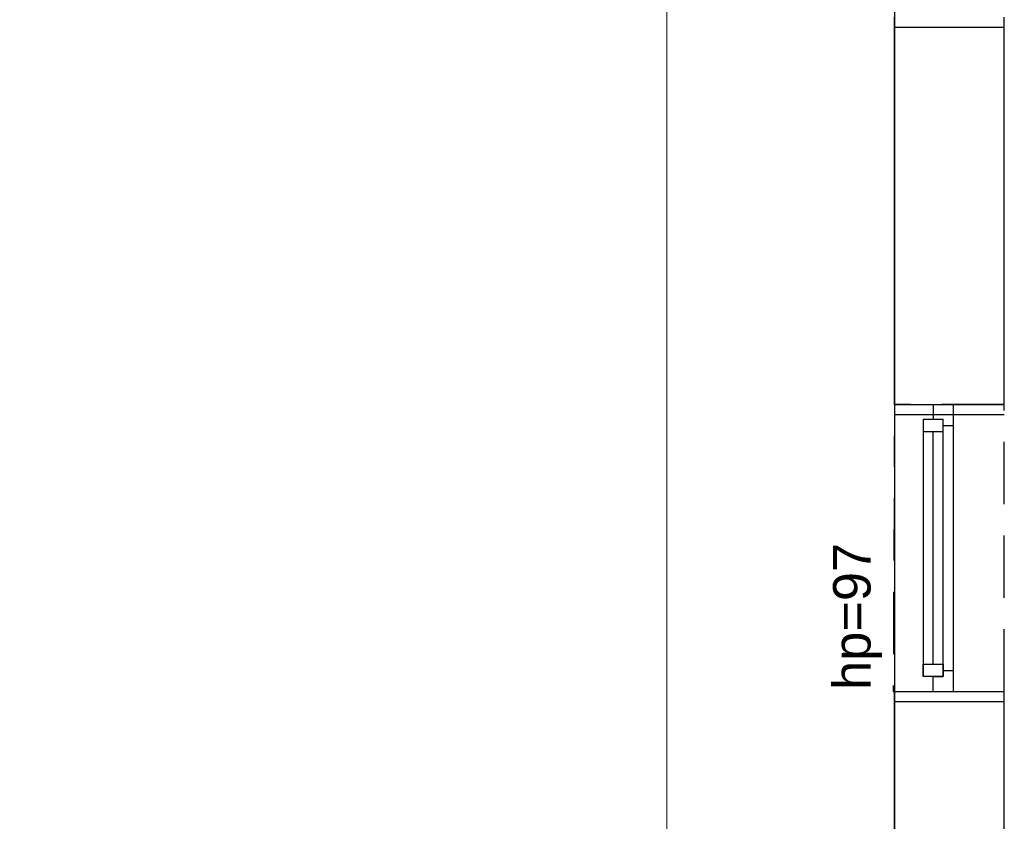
# Model space of a CAD drawing. Header units: millimetres. Extents: x -5941 to 19721, y -9230 to 6433.
# Tile 140 of 204: x 5824 to 6218, y -76 to 245. Entities that reach past the tile are written whole.
import ezdxf

# ---------------------------------------------------------------- set-up
doc = ezdxf.new("R2010")
doc.units = ezdxf.units.MM
doc.linetypes.add('DASHED', pattern=[0.75, 0.5, -0.25])
for name, color, linetype in [('A_okno', 3, 'Continuous'), ('A_opis pom', 1, 'Continuous'), ('A_scianazew', 42, 'Continuous'), ('A_wymiary', 55, 'Continuous')]:
    doc.layers.add(name, color=color, linetype=linetype)
doc.layers.add('A_POWIERZCHNIE', color=13, linetype='Continuous', plot=False)
doc.styles.add('Opisowy', font='arial.ttf', dxfattribs={"width": 0.8})
doc.styles.get("Standard").update_dxf_attribs({"font": 'arial.ttf'})
doc.dimstyles.new('WYMIARY', dxfattribs={"dimtxt": 1.3, "dimasz": 7, "dimexe": 1.25, "dimexo": 0.3, "dimgap": 0.2, "dimtad": 1, "dimzin": 4, "dimtxsty": 'Opisowy', "dimblk1": 'ARCHTICK', "dimblk2": 'ARCHTICK', "dimsah": 1, "dimcen": 2.5, "dimazin": 0, "dimtfac": 1, "dimtmove": 1, "dimatfit": 3, "dimldrblk": 'ARCHTICK', "dimfxl": 0, "dimlwd": 18, "dimlwe": 9, "dimarcsym": 0})

# ---------------------------------------------------------------- blocks, each defined once
blk = doc.blocks.new('_ArchTick')
at = {"color": 0, "const_width": 0.15}
blk.add_lwpolyline([(-0.5, -0.5), (0.5, 0.5)], dxfattribs=at)
blk = doc.blocks.new('*D20')
at = {"layer": 'A_wymiary', "color": 0, "lineweight": 9}
for p, q in [((6084.01, 789.08), (6082.06, 789.08)), ((6084.01, -165.92), (6082.06, -165.92))]:
    blk.add_line(p, q, dxfattribs=at)
at = {"layer": 'A_wymiary', "color": 0, "lineweight": 18}
blk.add_line((6083.31, -165.92), (6083.31, 789.08), dxfattribs=at)
at = {"layer": 'Defpoints', "color": 0}
for p in [(6083.31, 789.08), (6174.31, 789.08), (6174.31, -165.92)]:
    blk.add_point(p, dxfattribs=at)
at = {"layer": 'A_wymiary', "color": 0, "lineweight": 18, "xscale": 7, "yscale": 7, "zscale": 7}
for p, rotation in [((6083.31, 789.08), 90), ((6083.31, -165.92), 270)]:
    blk.add_blockref('_ArchTick', p, dxfattribs=dict(at, rotation=rotation))
at = {"layer": 'A_wymiary', "color": 0, "insert": (6071.88, 311.58), "char_height": 1.3, "attachment_point": 5, "rotation": 90, "style": 'Opisowy'}
blk.add_mtext('{\\H16.923077x;\\C3;955}', dxfattribs=at)

msp = doc.modelspace()

# ---------------------------------------------------------------- linework, layer by layer
at = {"linetype": 'DASHED', "ltscale": 50}
msp.add_lwpolyline([(6173.886, -23.924), (6218.312, -23.921), (6218.312, 91.079), (6174.312, 91.079)], close=True, dxfattribs=at)
at = {"layer": 'A_okno'}
for p, q in [((6189.886, 91.079, -0.044), (6189.886, 85.079, -0.044)), ((6197.886, 91.079, -0.047), (6197.886, 33.579, -0.022)), ((6185.886, 85.079, -0.046), (6185.886, 33.579, -0.023)), ((6185.886, 85.079, -0.044), (6193.886, 85.079, -0.044)), ((6193.886, 33.579, -0.022), (6193.886, 85.079, -0.045)), ((6193.886, 80.079, -0.044), (6185.886, 80.079, -0.044)), ((6189.886, 33.579, -0.022), (6189.886, 80.079, -0.044)), ((6193.886, 82.579, -0.044), (6197.886, 82.579, -0.044)), ((6185.886, 33.579, -0.023), (6185.886, -17.924, 0)), ((6189.886, -12.924, 0), (6189.886, 33.579, -0.022)), ((6193.886, -17.924, 0), (6193.886, 33.579, -0.022)), ((6197.886, 33.579, -0.022), (6197.886, -15.424, 0)), ((6185.886, -12.924, 0), (6189.386, -12.924, 0)), ((6185.886, -17.924, 0), (6185.886, -12.924, 0)), ((6185.886, -12.924, 0), (6193.886, -12.924, 0)), ((6190.386, -12.924, 0), (6193.886, -12.924, 0)), ((6193.886, -12.924, 0), (6193.886, -17.924, 0)), ((6193.886, -15.424, 0), (6197.886, -15.424, 0)), ((6197.886, -15.424, 0), (6197.886, -23.924, 0)), ((6193.886, -17.924, 0), (6185.886, -17.924, 0)), ((6189.886, -23.924, 0), (6189.886, -17.924, 0)), ((6189.886, -17.924, 0), (6193.886, -17.924, 0))]:
    msp.add_line(p, q, dxfattribs=at)
at = {"layer": 'A_POWIERZCHNIE'}
msp.add_lwpolyline([(5718.312, 789.079), (6174.312, 789.079), (6174.312, -165.921), (5718.312, -165.921)], close=True, dxfattribs=at)
for points in [[(6174.312, 242.079), (6218.312, 242.079)], [(6174.312, 91.079), (6218.312, 91.079)], [(6174.312, 87.079), (6218.312, 87.079)], [(6174.312, -23.921), (6218.312, -23.921)], [(6174.312, -27.921), (6218.312, -27.921)]]:
    msp.add_lwpolyline(points, dxfattribs=at)
at = {"layer": 'A_scianazew'}
for points in [[(6174.312, 91.079), (6174.312, 246.079)], [(6218.312, 91.079), (6218.312, 246.079)], [(6004.312, -205.921), (6218.312, -205.921), (6218.312, -23.921)], [(6174.312, -165.921), (6174.312, -23.921)]]:
    msp.add_lwpolyline(points, dxfattribs=at)

# ---------------------------------------------------------------- texts
at = {"layer": 'A_opis pom', "insert": (6149.797, -23.232, 0.092), "char_height": 15, "width": 119.07531, "attachment_point": 1, "rotation": 90}
msp.add_mtext('hp=97', dxfattribs=at)

# ---------------------------------------------------------------- dimensions: what is measured, and where the dimension line sits
at = {"layer": 'A_wymiary'}
dim = msp.add_linear_dim(base=(6083.313, 789.079), p1=(6174.312, -165.921), p2=(6174.312, 789.079), angle=90, text='{\\H16.923077x;\\C3;955}', dimstyle='WYMIARY', override={"dimtxsty": 'Opisowy'}, dxfattribs=at)
dim.commit()
dim.dimension.update_dxf_attribs({"geometry": '*D20', "text_midpoint": (6071.88, 311.579)})

doc.saveas('drawing.dxf')
